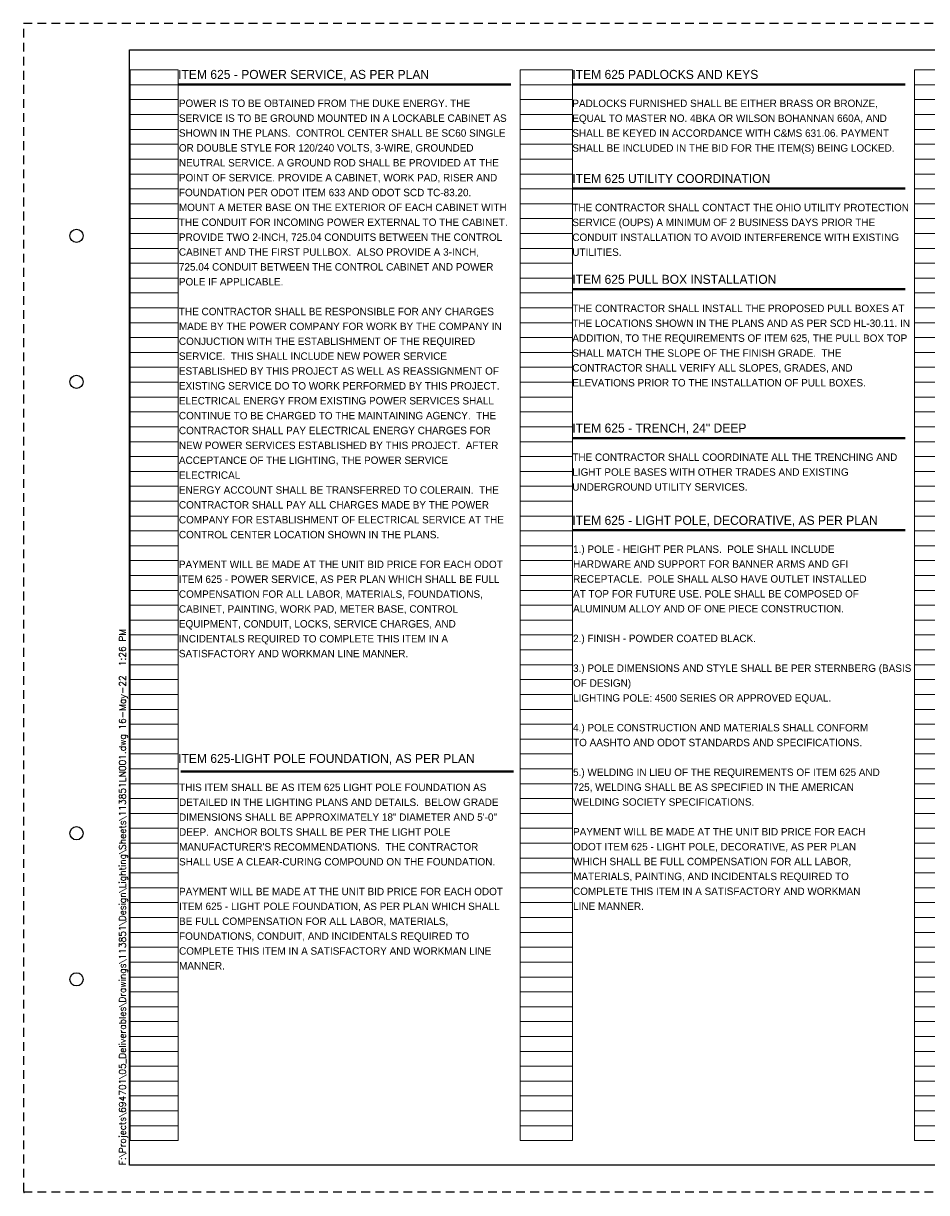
# Paper-space layout '113851LN001' of a CAD drawing. Header units: feet. Extents: x 0 to 34, y 0 to 22.
# Tile 1 of 2: x 0 to 17, y 0 to 22. Entities that reach past the tile are written whole.
import ezdxf
from ezdxf.enums import TextEntityAlignment as Align

# ---------------------------------------------------------------- set-up
doc = ezdxf.new("R2010")
doc.units = ezdxf.units.FT
doc.header["$MEASUREMENT"] = 0
doc.linetypes.add('OhDOT_USTN3', pattern=[0.22, 0.165, -0.055])
doc.layers.add('SC_Scratch2', color=7, linetype='Continuous', plot=False)
for name, color, linetype in [('SH_Border', 7, 'Continuous'), ('SH_Cut_Line', 7, 'OhDOT_USTN3'), ('SH_Data', 7, 'Continuous'), ('SH_Text', 7, 'Continuous')]:
    doc.layers.add(name, color=color, linetype=linetype)
doc.styles.add('DwgStamp', font='romans.shx')
doc.styles.add('Font 70-Main Title', font='txt', dxfattribs={"width": 1.15, "height": 0.25})
doc.styles.add('Straight-Normal', font='font30.shx', dxfattribs={"height": 0.14})
doc.styles.add('Straight-Sub Title', font='font30.shx', dxfattribs={"height": 0.17})
doc.styles.add('Style-ISO_FONTRIGHT', font='ISO_FONTRIGHT.shx')

# ---------------------------------------------------------------- blocks, each defined once
blk = doc.blocks.new('4COL')
at = {"layer": 'SC_Scratch2', "color": 3, "lineweight": 0}
for p, q in [((2, 0.98), (2, 21.14)), ((2, 21.14), (2.9, 21.14)), ((2.9, 0.98), (2.9, 21.14)), ((9.34, 0.98), (9.34, 21.14)), ((9.34, 21.14), (10.32, 21.14)), ((10.32, 0.98), (10.32, 21.14)), ((16.76, 0.98), (16.76, 21.14)), ((16.76, 21.14), (17.74, 21.14)), ((17.74, 0.98), (17.74, 21.14)), ((24.18, 0.98), (24.18, 21.14)), ((24.18, 21.14), (25.16, 21.14)), ((25.16, 0.98), (25.16, 21.14)), ((31.6, 0.98), (31.6, 21.14)), ((31.6, 21.14), (32.5, 21.14)), ((32.5, 0.98), (32.5, 21.14)), ((2, 20.86), (2.9, 20.86)), ((9.34, 20.86), (10.32, 20.86)), ((16.76, 20.86), (17.74, 20.86)), ((24.18, 20.86), (25.16, 20.86)), ((31.6, 20.86), (32.5, 20.86)), ((2, 20.58), (2.9, 20.58)), ((9.34, 20.58), (10.32, 20.58)), ((16.76, 20.58), (17.74, 20.58)), ((24.18, 20.58), (25.16, 20.58)), ((31.6, 20.58), (32.5, 20.58)), ((2, 20.3), (2.9, 20.3)), ((9.34, 20.3), (10.32, 20.3)), ((16.76, 20.3), (17.74, 20.3)), ((24.18, 20.3), (25.16, 20.3)), ((31.6, 20.3), (32.5, 20.3)), ((2, 20.02), (2.9, 20.02)), ((9.34, 20.02), (10.32, 20.02)), ((16.76, 20.02), (17.74, 20.02)), ((24.18, 20.02), (25.16, 20.02)), ((31.6, 20.02), (32.5, 20.02)), ((2, 19.74), (2.9, 19.74)), ((9.34, 19.74), (10.32, 19.74)), ((16.76, 19.74), (17.74, 19.74)), ((24.18, 19.74), (25.16, 19.74)), ((31.6, 19.74), (32.5, 19.74)), ((2, 19.46), (2.9, 19.46)), ((9.34, 19.46), (10.32, 19.46)), ((16.76, 19.46), (17.74, 19.46)), ((24.18, 19.46), (25.16, 19.46)), ((31.6, 19.46), (32.5, 19.46)), ((2, 19.18), (2.9, 19.18)), ((9.34, 19.18), (10.32, 19.18)), ((16.76, 19.18), (17.74, 19.18)), ((24.18, 19.18), (25.16, 19.18)), ((31.6, 19.18), (32.5, 19.18)), ((2, 18.9), (2.9, 18.9)), ((9.34, 18.9), (10.32, 18.9)), ((16.76, 18.9), (17.74, 18.9)), ((24.18, 18.9), (25.16, 18.9)), ((31.6, 18.9), (32.5, 18.9)), ((2, 18.62), (2.9, 18.62)), ((9.34, 18.62), (10.32, 18.62)), ((16.76, 18.62), (17.74, 18.62)), ((24.18, 18.62), (25.16, 18.62)), ((31.6, 18.62), (32.5, 18.62)), ((2, 18.34), (2.9, 18.34)), ((9.34, 18.34), (10.32, 18.34)), ((16.76, 18.34), (17.74, 18.34)), ((24.18, 18.34), (25.16, 18.34)), ((31.6, 18.34), (32.5, 18.34)), ((2, 18.06), (2.9, 18.06)), ((9.34, 18.06), (10.32, 18.06)), ((16.76, 18.06), (17.74, 18.06)), ((24.18, 18.06), (25.16, 18.06)), ((31.6, 18.06), (32.5, 18.06)), ((2, 17.78), (2.9, 17.78)), ((9.34, 17.78), (10.32, 17.78)), ((16.76, 17.78), (17.74, 17.78)), ((24.18, 17.78), (25.16, 17.78)), ((31.6, 17.78), (32.5, 17.78)), ((2, 17.5), (2.9, 17.5)), ((9.34, 17.5), (10.32, 17.5)), ((16.76, 17.5), (17.74, 17.5)), ((24.18, 17.5), (25.16, 17.5)), ((31.6, 17.5), (32.5, 17.5)), ((2, 17.22), (2.9, 17.22)), ((9.34, 17.22), (10.32, 17.22)), ((16.76, 17.22), (17.74, 17.22)), ((24.18, 17.22), (25.16, 17.22)), ((31.6, 17.22), (32.5, 17.22)), ((2, 16.94), (2.9, 16.94)), ((9.34, 16.94), (10.32, 16.94)), ((16.76, 16.94), (17.74, 16.94)), ((24.18, 16.94), (25.16, 16.94)), ((31.6, 16.94), (32.5, 16.94)), ((2, 16.66), (2.9, 16.66)), ((9.34, 16.66), (10.32, 16.66)), ((16.76, 16.66), (17.74, 16.66)), ((24.18, 16.66), (25.16, 16.66)), ((31.6, 16.66), (32.5, 16.66)), ((2, 16.38), (2.9, 16.38)), ((9.34, 16.38), (10.32, 16.38)), ((16.76, 16.38), (17.74, 16.38)), ((24.18, 16.38), (25.16, 16.38)), ((31.6, 16.38), (32.5, 16.38)), ((2, 16.1), (2.9, 16.1)), ((9.34, 16.1), (10.32, 16.1)), ((16.76, 16.1), (17.74, 16.1)), ((24.18, 16.1), (25.16, 16.1)), ((31.6, 16.1), (32.5, 16.1)), ((2, 15.82), (2.9, 15.82)), ((9.34, 15.82), (10.32, 15.82)), ((16.76, 15.82), (17.74, 15.82)), ((24.18, 15.82), (25.16, 15.82)), ((31.6, 15.82), (32.5, 15.82)), ((2, 15.54), (2.9, 15.54)), ((9.34, 15.54), (10.32, 15.54)), ((16.76, 15.54), (17.74, 15.54)), ((24.18, 15.54), (25.16, 15.54)), ((31.6, 15.54), (32.5, 15.54)), ((2, 15.26), (2.9, 15.26)), ((9.34, 15.26), (10.32, 15.26)), ((16.76, 15.26), (17.74, 15.26)), ((24.18, 15.26), (25.16, 15.26)), ((31.6, 15.26), (32.5, 15.26)), ((2, 14.98), (2.9, 14.98)), ((9.34, 14.98), (10.32, 14.98)), ((16.76, 14.98), (17.74, 14.98)), ((24.18, 14.98), (25.16, 14.98)), ((31.6, 14.98), (32.5, 14.98)), ((2, 14.7), (2.9, 14.7)), ((9.34, 14.7), (10.32, 14.7)), ((16.76, 14.7), (17.74, 14.7)), ((24.18, 14.7), (25.16, 14.7)), ((31.6, 14.7), (32.5, 14.7)), ((2, 14.42), (2.9, 14.42)), ((9.34, 14.42), (10.32, 14.42)), ((16.76, 14.42), (17.74, 14.42)), ((24.18, 14.42), (25.16, 14.42)), ((31.6, 14.42), (32.5, 14.42)), ((2, 14.14), (2.9, 14.14)), ((9.34, 14.14), (10.32, 14.14)), ((16.76, 14.14), (17.74, 14.14)), ((24.18, 14.14), (25.16, 14.14)), ((31.6, 14.14), (32.5, 14.14)), ((2, 13.86), (2.9, 13.86)), ((9.34, 13.86), (10.32, 13.86)), ((16.76, 13.86), (17.74, 13.86)), ((24.18, 13.86), (25.16, 13.86)), ((31.6, 13.86), (32.5, 13.86)), ((2, 13.58), (2.9, 13.58)), ((9.34, 13.58), (10.32, 13.58)), ((16.76, 13.58), (17.74, 13.58)), ((24.18, 13.58), (25.16, 13.58)), ((31.6, 13.58), (32.5, 13.58)), ((2, 13.3), (2.9, 13.3)), ((9.34, 13.3), (10.32, 13.3)), ((16.76, 13.3), (17.74, 13.3)), ((24.18, 13.3), (25.16, 13.3)), ((31.6, 13.3), (32.5, 13.3)), ((2, 13.02), (2.9, 13.02)), ((9.34, 13.02), (10.32, 13.02)), ((16.76, 13.02), (17.74, 13.02)), ((24.18, 13.02), (25.16, 13.02)), ((31.6, 13.02), (32.5, 13.02)), ((2, 12.74), (2.9, 12.74)), ((9.34, 12.74), (10.32, 12.74)), ((16.76, 12.74), (17.74, 12.74)), ((24.18, 12.74), (25.16, 12.74)), ((31.6, 12.74), (32.5, 12.74)), ((2, 12.46), (2.9, 12.46)), ((9.34, 12.46), (10.32, 12.46)), ((16.76, 12.46), (17.74, 12.46)), ((24.18, 12.46), (25.16, 12.46)), ((31.6, 12.46), (32.5, 12.46)), ((2, 12.18), (2.9, 12.18)), ((9.34, 12.18), (10.32, 12.18)), ((16.76, 12.18), (17.74, 12.18)), ((24.18, 12.18), (25.16, 12.18)), ((31.6, 12.18), (32.5, 12.18)), ((2, 11.9), (2.9, 11.9)), ((9.34, 11.9), (10.32, 11.9)), ((16.76, 11.9), (17.74, 11.9)), ((24.18, 11.9), (25.16, 11.9)), ((31.6, 11.9), (32.5, 11.9)), ((2, 11.62), (2.9, 11.62)), ((9.34, 11.62), (10.32, 11.62)), ((16.76, 11.62), (17.74, 11.62)), ((24.18, 11.62), (25.16, 11.62)), ((31.6, 11.62), (32.5, 11.62)), ((2, 11.34), (2.9, 11.34)), ((9.34, 11.34), (10.32, 11.34)), ((16.76, 11.34), (17.74, 11.34)), ((24.18, 11.34), (25.16, 11.34)), ((31.6, 11.34), (32.5, 11.34)), ((2, 11.06), (2.9, 11.06)), ((9.34, 11.06), (10.32, 11.06)), ((16.76, 11.06), (17.74, 11.06)), ((24.18, 11.06), (25.16, 11.06)), ((31.6, 11.06), (32.5, 11.06)), ((2, 10.78), (2.9, 10.78)), ((9.34, 10.78), (10.32, 10.78)), ((16.76, 10.78), (17.74, 10.78)), ((24.18, 10.78), (25.16, 10.78)), ((31.6, 10.78), (32.5, 10.78)), ((2, 10.5), (2.9, 10.5)), ((9.34, 10.5), (10.32, 10.5)), ((16.76, 10.5), (17.74, 10.5)), ((24.18, 10.5), (25.16, 10.5)), ((31.6, 10.5), (32.5, 10.5)), ((2, 10.22), (2.9, 10.22)), ((9.34, 10.22), (10.32, 10.22)), ((16.76, 10.22), (17.74, 10.22)), ((24.18, 10.22), (25.16, 10.22)), ((31.6, 10.22), (32.5, 10.22)), ((2, 9.94), (2.9, 9.94)), ((9.34, 9.94), (10.32, 9.94)), ((16.76, 9.94), (17.74, 9.94)), ((24.18, 9.94), (25.16, 9.94)), ((31.6, 9.94), (32.5, 9.94)), ((2, 9.66), (2.9, 9.66)), ((9.34, 9.66), (10.32, 9.66)), ((16.76, 9.66), (17.74, 9.66)), ((24.18, 9.66), (25.16, 9.66)), ((31.6, 9.66), (32.5, 9.66)), ((2, 9.38), (2.9, 9.38)), ((9.34, 9.38), (10.32, 9.38)), ((16.76, 9.38), (17.74, 9.38)), ((24.18, 9.38), (25.16, 9.38)), ((31.6, 9.38), (32.5, 9.38)), ((2, 9.1), (2.9, 9.1)), ((9.34, 9.1), (10.32, 9.1)), ((16.76, 9.1), (17.74, 9.1)), ((24.18, 9.1), (25.16, 9.1)), ((31.6, 9.1), (32.5, 9.1)), ((2, 8.82), (2.9, 8.82)), ((9.34, 8.82), (10.32, 8.82)), ((16.76, 8.82), (17.74, 8.82)), ((24.18, 8.82), (25.16, 8.82)), ((31.6, 8.82), (32.5, 8.82)), ((2, 8.54), (2.9, 8.54)), ((9.34, 8.54), (10.32, 8.54)), ((16.76, 8.54), (17.74, 8.54)), ((24.18, 8.54), (25.16, 8.54)), ((31.6, 8.54), (32.5, 8.54)), ((2, 8.26), (2.9, 8.26)), ((9.34, 8.26), (10.32, 8.26)), ((16.76, 8.26), (17.74, 8.26)), ((24.18, 8.26), (25.16, 8.26)), ((31.6, 8.26), (32.5, 8.26)), ((2, 7.98), (2.9, 7.98)), ((9.34, 7.98), (10.32, 7.98)), ((16.76, 7.98), (17.74, 7.98)), ((24.18, 7.98), (25.16, 7.98)), ((31.6, 7.98), (32.5, 7.98)), ((2, 7.7), (2.9, 7.7)), ((9.34, 7.7), (10.32, 7.7)), ((16.76, 7.7), (17.74, 7.7)), ((24.18, 7.7), (25.16, 7.7)), ((31.6, 7.7), (32.5, 7.7)), ((2, 7.42), (2.9, 7.42)), ((9.34, 7.42), (10.32, 7.42)), ((16.76, 7.42), (17.74, 7.42)), ((24.18, 7.42), (25.16, 7.42)), ((31.6, 7.42), (32.5, 7.42)), ((2, 7.14), (2.9, 7.14)), ((9.34, 7.14), (10.32, 7.14)), ((16.76, 7.14), (17.74, 7.14)), ((24.18, 7.14), (25.16, 7.14)), ((31.6, 7.14), (32.5, 7.14)), ((2, 6.86), (2.9, 6.86)), ((9.34, 6.86), (10.32, 6.86)), ((16.76, 6.86), (17.74, 6.86)), ((24.18, 6.86), (25.16, 6.86)), ((31.6, 6.86), (32.5, 6.86)), ((2, 6.58), (2.9, 6.58)), ((9.34, 6.58), (10.32, 6.58)), ((16.76, 6.58), (17.74, 6.58)), ((24.18, 6.58), (25.16, 6.58)), ((31.6, 6.58), (32.5, 6.58)), ((2, 6.3), (2.9, 6.3)), ((9.34, 6.3), (10.32, 6.3)), ((16.76, 6.3), (17.74, 6.3)), ((24.18, 6.3), (25.16, 6.3)), ((31.6, 6.3), (32.5, 6.3)), ((2, 6.02), (2.9, 6.02)), ((9.34, 6.02), (10.32, 6.02)), ((16.76, 6.02), (17.74, 6.02)), ((24.18, 6.02), (25.16, 6.02)), ((31.6, 6.02), (32.5, 6.02)), ((2, 5.74), (2.9, 5.74)), ((9.34, 5.74), (10.32, 5.74)), ((16.76, 5.74), (17.74, 5.74)), ((24.18, 5.74), (25.16, 5.74)), ((31.6, 5.74), (32.5, 5.74)), ((2, 5.46), (2.9, 5.46)), ((9.34, 5.46), (10.32, 5.46)), ((16.76, 5.46), (17.74, 5.46)), ((24.18, 5.46), (25.16, 5.46)), ((31.6, 5.46), (32.5, 5.46)), ((2, 5.18), (2.9, 5.18)), ((9.34, 5.18), (10.32, 5.18)), ((16.76, 5.18), (17.74, 5.18)), ((24.18, 5.18), (25.16, 5.18)), ((31.6, 5.18), (32.5, 5.18)), ((2, 4.9), (2.9, 4.9)), ((9.34, 4.9), (10.32, 4.9)), ((16.76, 4.9), (17.74, 4.9)), ((24.18, 4.9), (25.16, 4.9)), ((31.6, 4.9), (32.5, 4.9)), ((2, 4.62), (2.9, 4.62)), ((9.34, 4.62), (10.32, 4.62)), ((16.76, 4.62), (17.74, 4.62)), ((24.18, 4.62), (25.16, 4.62)), ((31.6, 4.62), (32.5, 4.62)), ((2, 4.34), (2.9, 4.34)), ((9.34, 4.34), (10.32, 4.34)), ((16.76, 4.34), (17.74, 4.34)), ((24.18, 4.34), (25.16, 4.34)), ((31.6, 4.34), (32.5, 4.34)), ((2, 4.06), (2.9, 4.06)), ((9.34, 4.06), (10.32, 4.06)), ((16.76, 4.06), (17.74, 4.06)), ((24.18, 4.06), (25.16, 4.06)), ((31.6, 4.06), (32.5, 4.06)), ((2, 3.78), (2.9, 3.78)), ((9.34, 3.78), (10.32, 3.78)), ((16.76, 3.78), (17.74, 3.78)), ((24.18, 3.78), (25.16, 3.78)), ((31.6, 3.78), (32.5, 3.78)), ((2, 3.5), (2.9, 3.5)), ((9.34, 3.5), (10.32, 3.5)), ((16.76, 3.5), (17.74, 3.5)), ((24.18, 3.5), (25.16, 3.5)), ((31.6, 3.5), (32.5, 3.5)), ((2, 3.22), (2.9, 3.22)), ((9.34, 3.22), (10.32, 3.22)), ((16.76, 3.22), (17.74, 3.22)), ((24.18, 3.22), (25.16, 3.22)), ((31.6, 3.22), (32.5, 3.22)), ((2, 2.94), (2.9, 2.94)), ((9.34, 2.94), (10.32, 2.94)), ((16.76, 2.94), (17.74, 2.94)), ((24.18, 2.94), (25.16, 2.94)), ((31.6, 2.94), (32.5, 2.94)), ((2, 2.66), (2.9, 2.66)), ((9.34, 2.66), (10.32, 2.66)), ((16.76, 2.66), (17.74, 2.66)), ((24.18, 2.66), (25.16, 2.66)), ((31.6, 2.66), (32.5, 2.66)), ((2, 2.38), (2.9, 2.38)), ((9.34, 2.38), (10.32, 2.38)), ((16.76, 2.38), (17.74, 2.38)), ((24.18, 2.38), (25.16, 2.38)), ((31.6, 2.38), (32.5, 2.38)), ((2, 2.1), (2.9, 2.1)), ((9.34, 2.1), (10.32, 2.1)), ((16.76, 2.1), (17.74, 2.1)), ((24.18, 2.1), (25.16, 2.1)), ((31.6, 2.1), (32.5, 2.1)), ((2, 1.82), (2.9, 1.82)), ((9.34, 1.82), (10.32, 1.82)), ((16.76, 1.82), (17.74, 1.82)), ((24.18, 1.82), (25.16, 1.82)), ((31.6, 1.82), (32.5, 1.82)), ((2, 1.54), (2.9, 1.54)), ((9.34, 1.54), (10.32, 1.54)), ((16.76, 1.54), (17.74, 1.54)), ((24.18, 1.54), (25.16, 1.54)), ((31.6, 1.54), (32.5, 1.54)), ((2, 1.26), (2.9, 1.26)), ((9.34, 1.26), (10.32, 1.26)), ((16.76, 1.26), (17.74, 1.26)), ((24.18, 1.26), (25.16, 1.26)), ((31.6, 1.26), (32.5, 1.26)), ((2, 0.98), (2.9, 0.98)), ((9.34, 0.98), (10.32, 0.98)), ((16.76, 0.98), (17.74, 0.98)), ((24.18, 0.98), (25.16, 0.98)), ((31.6, 0.98), (32.5, 0.98))]:
    blk.add_line(p, q, dxfattribs=at)
blk.add_point((0, 0), dxfattribs=at)
blk = doc.blocks.new('BLKWO')
at = {"layer": 'SH_Border', "color": 7, "linetype": 'Continuous'}
for p, q in [((32.5, 0.5), (32.5, 21.5)), ((33, 21.5), (33, 20.5)), ((32.5, 20.5), (33.5, 20.5)), ((32.5, 6), (33.5, 6)), ((32.5, 1.5), (33.5, 1.5))]:
    blk.add_line(p, q, dxfattribs=at)
at = {"layer": 'SH_Border', "color": 7, "linetype": 'Continuous', "flags": 128}
blk.add_lwpolyline([(2, 21.5), (33.5, 21.5), (33.5, 0.5), (2, 0.5), (2, 21.5)], close=True, dxfattribs=at)
at = {"layer": 'SH_Border', "color": 7, "linetype": 'Continuous'}
for centre in [(1, 18), (1, 15.25), (1, 6.75), (1, 4)]:
    blk.add_circle(centre, 0.125, dxfattribs=at)
at = {"layer": 'SH_Cut_Line', "color": 7, "linetype": 'OhDOT_USTN3', "flags": 128}
blk.add_lwpolyline([(0, 0), (34, 0), (34, 22), (0, 22), (0, 0)], close=True, dxfattribs=at)
at = {"layer": 'SH_Data', "color": 7, "linetype": 'Continuous'}
blk.add_line((32.625, 1), (33.375, 1), dxfattribs=at)
blk.add_circle((33, 1), 0.375, dxfattribs=at)
at = {"layer": 'SH_Border', "color": 7, "linetype": 'Continuous', "style": 'DwgStamp'}
blk.add_text('F:\\Projects\\694701\\05_Deliverables\\Drawings\\113851\\Design\\Lighting\\Sheets\\113851LN001.dwg 16-May-22  1:26 PM', height=0.125, rotation=90, dxfattribs=at).set_placement((1.925, 0.5))
at = {"layer": 'SH_Data', "color": 7, "linetype": 'Continuous', "style": 'Straight-Normal'}
for s, p in [('CALCULATED', (32.553, 21)), ('CHECKED', (33.053, 21))]:
    blk.add_text(s, height=0.1, rotation=90, dxfattribs=at).set_placement(p, align=Align.TOP_CENTER)
at = {"layer": 'SH_Data', "style": 'Straight-Normal'}
for tag, p in [('CALCULATED', (32.989, 21.02)), ('CHECKED', (33.489, 21.02))]:
    blk.add_attdef(tag, text='', height=0.14, rotation=90, dxfattribs=at).set_placement(p, align=Align.BOTTOM_CENTER)
at = {"layer": 'SH_Data', "style": 'Font 70-Main Title', "width": 1.15}
for tag, p in [('TITLEAREA2M', (33, 13.292)), ('TITLEAREA1', (33, 3.792))]:
    blk.add_attdef(tag, text='', height=0.25, rotation=90, dxfattribs=at).set_placement(p, align=Align.MIDDLE_CENTER)
at = {"layer": 'SH_Data', "style": 'Straight-Sub Title'}
for tag, p in [('SHEETNO', (33.02, 1.003)), ('SHEETTOTAL', (33.02, 0.663))]:
    blk.add_attdef(tag, text='', height=0.17, dxfattribs=at).set_placement(p, align=Align.BOTTOM_CENTER)

psp = doc.layouts.new('113851LN001')

# ---------------------------------------------------------------- linework, layer by layer
at = {"layer": 'SH_Text', "linetype": 'Continuous', "lineweight": 40}
for p, q in [((2.912, 20.851), (9.176, 20.851)), ((10.332, 20.851), (16.596, 20.851)), ((10.332, 18.891), (16.596, 18.891)), ((10.332, 16.993), (16.596, 16.993)), ((10.332, 14.193), (16.596, 14.193)), ((10.332, 12.455), (16.596, 12.455)), ((2.962, 7.915), (9.227, 7.915))]:
    psp.add_line(p, q, dxfattribs=at)

# ---------------------------------------------------------------- block references
psp.add_blockref('BLKWO', (0, 0)).add_auto_attribs({'CHECKED': 'EAS', 'CALCULATED': 'TSR', 'TITLEAREA2M': 'LIGHTING NOTES', 'TITLEAREA1': 'HAM-27-11.09', 'SHEETTOTAL': '83', 'SHEETNO': '56'})
at = {"layer": 'SC_Scratch2', "color": 3, "lineweight": 0}
psp.add_blockref('4COL', (0.012, -0.016), dxfattribs=at)

# ---------------------------------------------------------------- texts
at = {"layer": 'SH_Text', "linetype": 'Continuous', "lineweight": 40, "style": 'Style-ISO_FONTRIGHT'}
for s, p in [('ITEM 625 - POWER SERVICE, AS PER PLAN', (2.912, 21.124)), ('ITEM 625 PADLOCKS AND KEYS', (10.332, 21.124)), ('ITEM 625 UTILITY COORDINATION', (10.332, 19.164)), ('ITEM 625 PULL BOX INSTALLATION', (10.332, 17.266)), ('ITEM 625 - TRENCH, 24" DEEP', (10.332, 14.466)), ('ITEM 625 - LIGHT POLE, DECORATIVE, AS PER PLAN', (10.332, 12.728)), ('ITEM 625-LIGHT POLE FOUNDATION, AS PER PLAN', (2.912, 8.244))]:
    psp.add_text(s, height=0.17, dxfattribs=at).set_placement(p, align=Align.TOP_LEFT)
at = {"layer": 'SH_Text', "char_height": 0.14, "attachment_point": 1, "line_spacing_factor": 1.2, "style": 'Style-ISO_FONTRIGHT'}
for s, insert, width in [('POWER IS TO BE OBTAINED FROM THE DUKE ENERGY. THE SERVICE IS TO BE GROUND MOUNTED IN A LOCKABLE CABINET AS SHOWN IN THE PLANS.  CONTROL CENTER SHALL BE SC60 SINGLE OR DOUBLE STYLE FOR 120/240 VOLTS, 3-WIRE, GROUNDED NEUTRAL SERVICE. A GROUND ROD SHALL BE PROVIDED AT THE POINT OF SERVICE. PROVIDE A CABINET, WORK PAD, RISER AND FOUNDATION PER ODOT ITEM 633 AND ODOT SCD TC-83.20.  MOUNT A METER BASE ON THE EXTERIOR OF EACH CABINET WITH THE CONDUIT FOR INCOMING POWER EXTERNAL TO THE CABINET. PROVIDE TWO 2-INCH, 725.04 CONDUITS BETWEEN THE CONTROL\\PCABINET AND THE FIRST PULLBOX.  ALSO PROVIDE A 3-INCH, 725.04 CONDUIT BETWEEN THE CONTROL CABINET AND POWER POLE IF APPLICABLE.  \\P\\PTHE CONTRACTOR SHALL BE RESPONSIBLE FOR ANY CHARGES MADE BY THE POWER COMPANY FOR WORK BY THE COMPANY IN CONJUCTION WITH THE ESTABLISHMENT OF THE REQUIRED SERVICE.  THIS SHALL INCLUDE NEW POWER SERVICE ESTABLISHED BY THIS PROJECT AS WELL AS REASSIGNMENT OF EXISTING SERVICE DO TO WORK PERFORMED BY THIS PROJECT.\\PELECTRICAL ENERGY FROM EXISTING POWER SERVICES SHALL CONTINUE TO BE CHARGED TO THE MAINTAINING AGENCY.  THE CONTRACTOR SHALL PAY ELECTRICAL ENERGY CHARGES FOR NEW POWER SERVICES ESTABLISHED BY THIS PROJECT.  AFTER ACCEPTANCE OF THE LIGHTING, THE POWER SERVICE ELECTRICAL\\PENERGY ACCOUNT SHALL BE TRANSFERRED TO COLERAIN.  THE CONTRACTOR SHALL PAY ALL CHARGES MADE BY THE POWER COMPANY FOR ESTABLISHMENT OF ELECTRICAL SERVICE AT THE CONTROL CENTER LOCATION SHOWN IN THE PLANS. \\P\\PPAYMENT WILL BE MADE AT THE UNIT BID PRICE FOR EACH ODOT ITEM 625 - POWER SERVICE, AS PER PLAN WHICH SHALL BE FULL COMPENSATION FOR ALL LABOR, MATERIALS, FOUNDATIONS, CABINET, PAINTING, WORK PAD, METER BASE, CONTROL EQUIPMENT, CONDUIT, LOCKS, SERVICE CHARGES, AND INCIDENTALS REQUIRED TO COMPLETE THIS ITEM IN A SATISFACTORY AND WORKMAN LINE MANNER.', (2.927, 20.566), 6.18544), ('PADLOCKS FURNISHED SHALL BE EITHER BRASS OR BRONZE, EQUAL TO MASTER NO. 4BKA OR WILSON BOHANNAN 660A, AND SHALL BE KEYED IN ACCORDANCE WITH C&MS 631.06. PAYMENT SHALL BE INCLUDED IN THE BID FOR THE ITEM(S) BEING LOCKED.', (10.332, 20.564), 6.33765), ('THE CONTRACTOR SHALL CONTACT THE OHIO UTILITY PROTECTION SERVICE (OUPS) A MINIMUM OF 2 BUSINESS DAYS PRIOR THE CONDUIT INSTALLATION TO AVOID INTERFERENCE WITH EXISTING UTILITIES.', (10.332, 18.603), 6.4111), ('THE CONTRACTOR SHALL INSTALL THE PROPOSED PULL BOXES AT THE LOCATIONS SHOWN IN THE PLANS AND AS PER SCD HL-30.11. IN ADDITION, TO THE REQUIREMENTS OF ITEM 625, THE PULL BOX TOP SHALL MATCH THE SLOPE OF THE FINISH GRADE.  THE CONTRACTOR SHALL VERIFY ALL SLOPES, GRADES, AND ELEVATIONS PRIOR TO THE INSTALLATION OF PULL BOXES.', (10.332, 16.704), 6.35493), ('THE CONTRACTOR SHALL COORDINATE ALL THE TRENCHING AND LIGHT POLE BASES WITH OTHER TRADES AND EXISTING UNDERGROUND UTILITY SERVICES.', (10.332, 13.902), 6.41711), ('1.) POLE - HEIGHT PER PLANS.  POLE SHALL INCLUDE\\PHARDWARE AND SUPPORT FOR BANNER ARMS AND GFI\\PRECEPTACLE.  POLE SHALL ALSO HAVE OUTLET INSTALLED\\PAT TOP FOR FUTURE USE. POLE SHALL BE COMPOSED OF\\PALUMINUM ALLOY AND OF ONE PIECE CONSTRUCTION.\\P\\P2.) FINISH - POWDER COATED BLACK.\\P\\P3.) POLE DIMENSIONS AND STYLE SHALL BE PER STERNBERG (BASIS OF DESIGN)\\PLIGHTING POLE: 4500 SERIES OR APPROVED EQUAL.\\P\\P4.) POLE CONSTRUCTION AND MATERIALS SHALL CONFORM\\PTO AASHTO AND ODOT STANDARDS AND SPECIFICATIONS.\\P\\P5.) WELDING IN LIEU OF THE REQUIREMENTS OF ITEM 625 AND\\P725, WELDING SHALL BE AS SPECIFIED IN THE AMERICAN\\PWELDING SOCIETY SPECIFICATIONS.\\P\\PPAYMENT WILL BE MADE AT THE UNIT BID PRICE FOR EACH\\PODOT ITEM 625 - LIGHT POLE, DECORATIVE, AS PER PLAN\\PWHICH SHALL BE FULL COMPENSATION FOR ALL LABOR,\\PMATERIALS, PAINTING, AND INCIDENTALS REQUIRED TO\\PCOMPLETE THIS ITEM IN A SATISFACTORY AND WORKMAN\\PLINE MANNER.', (10.346, 12.17), 6.38073), ('THIS ITEM SHALL BE AS ITEM 625 LIGHT POLE FOUNDATION AS DETAILED IN THE LIGHTING PLANS AND DETAILS.  BELOW GRADE DIMENSIONS SHALL BE APPROXIMATELY 18" DIAMETER AND 5\'-0" DEEP.  ANCHOR BOLTS SHALL BE PER THE LIGHT POLE MANUFACTURER\'S RECOMMENDATIONS.  THE CONTRACTOR SHALL USE A CLEAR-CURING COMPOUND ON THE FOUNDATION.\\P\\PPAYMENT WILL BE MADE AT THE UNIT BID PRICE FOR EACH ODOT ITEM 625 - LIGHT POLE FOUNDATION, AS PER PLAN WHICH SHALL BE FULL COMPENSATION FOR ALL LABOR, MATERIALS, FOUNDATIONS, CONDUIT, AND INCIDENTALS REQUIRED TO COMPLETE THIS ITEM IN A SATISFACTORY AND WORKMAN LINE MANNER.', (2.93, 7.685), 6.20533)]:
    psp.add_mtext(s, dxfattribs=dict(at, insert=insert, width=width))

doc.saveas('drawing.dxf')
